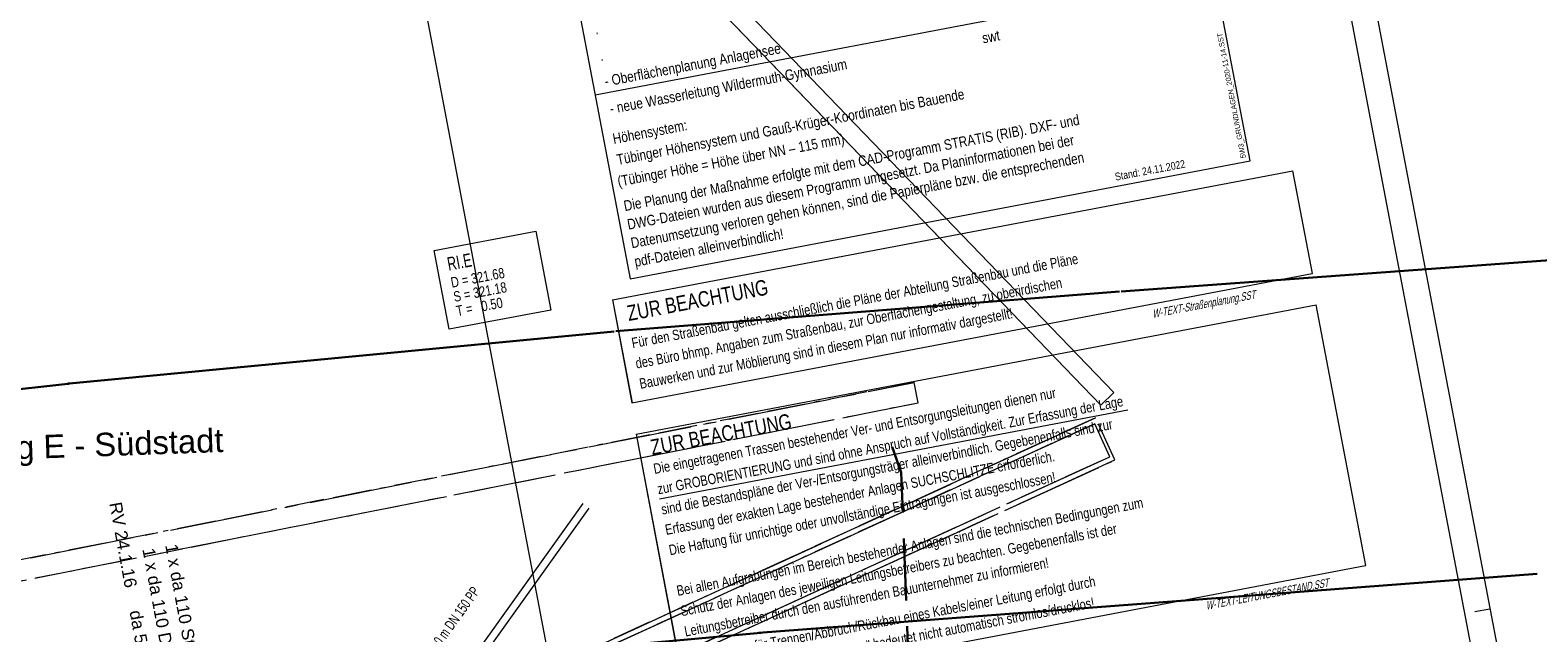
# Model space of a CAD drawing. Extents: x 3503739 to 3504470, y 5375172 to 5375561.
# Tile 129 of 142: x 3504243 to 3504272, y 5375405 to 5375416. Entities that reach past the tile are written whole.
import ezdxf

# ---------------------------------------------------------------- set-up
doc = ezdxf.new("R2010")
doc.units = 0
doc.header["$MEASUREMENT"] = 0
for name, pattern in [('2', [3.4, 1.2, -0.5, 1.2, -0.5]), ('239', [2.09, 0.75, -0.18, 0.75, -0.18, 0.05, -0.18]), ('33', [12, 4, -8]), ('38', [5.5, 4, -0.5, 0.5, -0.5]), ('85', [2.7501, 2.0001, -0.25, 0.25, -0.25])]:
    doc.linetypes.add(name, pattern=pattern)
for name, color, linetype in [('4WB_KANALISATION', 7, 'Continuous'), ('4WP_KANCAD', 7, 'Continuous'), ('_4WP_KANAL_STILL', 7, 'Continuous'), ('_4WP_KANCAD', 7, 'Continuous'), ('_4WP_KANCAD-T', 7, 'Continuous'), ('_4WP_LICHT-KSR', 7, 'Continuous'), ('_4WP_STADT_DATEN', 7, 'Continuous'), ('_4WP_STADT_FTT3', 7, 'Continuous'), ('_4WP_STADT_STROM', 7, 'Continuous'), ('_4WP_STEIGBEZEIC', 7, 'Continuous'), ('_OST_2__CLIPPING', 7, 'Continuous'), ('_OST_2STEMPEL2', 7, 'Continuous'), ('_OST_2STEMPEL3', 7, 'Continuous'), ('_OST_2STEMPEL5', 7, 'Continuous'), ('AUSSCHNITT_OST_2', 7, 'Continuous'), ('K_FLURSTUECKE', 7, 'Continuous'), ('K_GRENZEN-UNABGE', 7, 'Continuous'), ('PUNKTHOEHENATTDEF', 7, 'Continuous'), ('PUNKTNUMMERNATTDEF', 7, 'Continuous'), ('PUNKTSPEZIFIKATION', 7, 'Continuous'), ('V_FAHRBAHNRAND', 7, 'Continuous')]:
    doc.layers.add(name, color=color, linetype=linetype)
doc.styles.add('161', font='TXT', dxfattribs={"width": 0.7, "height": 0.2})
doc.styles.add('162', font='TXT', dxfattribs={"width": 0.7, "height": 0.26})
doc.styles.add('163', font='TXT', dxfattribs={"width": 0.8, "height": 0.2})
doc.styles.add('178', font='ARIAL.TTF', dxfattribs={"height": 0.24})
doc.styles.add('219', font='ARIAL.TTF', dxfattribs={"height": 0.24})
doc.styles.add('434', font='ARIAL.TTF', dxfattribs={"height": 0.24})
doc.styles.add('522', font='ARIAL.TTF', dxfattribs={"height": 0.452686})
doc.styles.add('585', font='TXT', dxfattribs={"width": 0.7, "oblique": 18, "height": 0.16})
doc.styles.add('586', font='TXT', dxfattribs={"width": 0.8, "height": 0.2})
doc.styles.add('587', font='TXT', dxfattribs={"width": 0.8, "height": 0.3})
doc.styles.add('588', font='TXT', dxfattribs={"width": 0.8, "height": 0.2})
doc.styles.add('590', font='TXT', dxfattribs={"width": 0.84, "height": 0.1})
doc.styles.add('591', font='TXT', dxfattribs={"width": 0.84, "height": 0.203})
doc.styles.add('592', font='TXT', dxfattribs={"width": 0.84, "height": 0.203})
doc.styles.add('593', font='TXT', dxfattribs={"width": 0.84, "height": 0.203})
doc.styles.add('594', font='TXT', dxfattribs={"width": 0.84, "height": 0.203})
doc.styles.add('595', font='TXT', dxfattribs={"width": 0.84, "height": 0.15})
doc.styles.add('596', font='TXT', dxfattribs={"width": 0.84, "height": 0.203})
doc.styles.add('608', font='TXT', dxfattribs={"width": 0.7, "oblique": 18, "height": 0.16})
doc.styles.add('609', font='TXT', dxfattribs={"width": 0.8, "height": 0.2})
doc.styles.add('610', font='TXT', dxfattribs={"width": 0.8, "height": 0.3})

# ---------------------------------------------------------------- blocks, each defined once
blk = doc.blocks.new('PUNKT')
blk.add_point((0, 0))
at = {"layer": 'PUNKTHOEHENATTDEF', "linetype": 'Continuous', "flags": 1}
blk.add_attdef('PUNKTHOEHE', (1, -0.5), '', height=0.8, dxfattribs=at)
at = {"layer": 'PUNKTNUMMERNATTDEF', "linetype": 'Continuous', "flags": 1}
blk.add_attdef('PUNKTNUMMER', (1, 0.5), '', height=0.8, dxfattribs=at)
at = {"layer": 'PUNKTSPEZIFIKATION', "linetype": 'Continuous', "flags": 1}
blk.add_attdef('PUNKTSPEZIFIKATION', (1, -1.5), '', height=0.8, dxfattribs=at)
blk = doc.blocks.new('10-UNVERMARKT')
at = {"color": 255, "linetype": '33', "lineweight": 9}
blk.add_circle((0, 0), 0.0789, dxfattribs=at)
at = {"color": 252, "linetype": 'Continuous', "lineweight": 20}
blk.add_circle((0, 0), 0.0325, dxfattribs=at)

msp = doc.modelspace()

# ---------------------------------------------------------------- linework, layer by layer
at = {"layer": '4WB_KANALISATION', "color": 7, "linetype": '85', "lineweight": 13}
for p, q in [((3504236.305, 5375396.416), (3504263.43, 5375408.861)), ((3504236.429, 5375396.362), (3504263.414, 5375408.743)), ((3504236.721, 5375395.726), (3504263.706, 5375408.107)), ((3504236.68, 5375395.597), (3504263.805, 5375408.043))]:
    msp.add_line(p, q, dxfattribs=at)
at = {"layer": '4WP_KANCAD', "color": 7, "linetype": '38', "lineweight": 13}
for p, q in [((3504236.305, 5375396.416), (3504263.43, 5375408.861)), ((3504236.429, 5375396.362), (3504263.414, 5375408.743)), ((3504236.721, 5375395.726), (3504263.706, 5375408.107)), ((3504236.68, 5375395.597), (3504263.805, 5375408.043))]:
    msp.add_line(p, q, dxfattribs=at)
at = {"layer": '_4WP_KANAL_STILL', "color": 7, "linetype": '85', "lineweight": 13}
for p, q in [((3504223.972, 5375402.403), (3504259.924, 5375409.542)), ((3504224.05, 5375402.011), (3504260.002, 5375409.15))]:
    msp.add_line(p, q, dxfattribs=at)
at = {"layer": '_4WP_KANCAD', "color": 1, "linetype": 'Continuous', "lineweight": 13}
msp.add_line((3504249.068, 5375424.12), (3504263.53, 5375409.104), dxfattribs=at)
for points in [[(3504249.068, 5375424.12), (3504263.53, 5375409.104), (3504263.785, 5375409.35), (3504249.323, 5375424.366)], [(3504253.521, 5375407.199), (3504250.011, 5375402.282), (3504250.133, 5375402.194), (3504253.643, 5375407.111)]]:
    msp.add_lwpolyline(points, dxfattribs=at)
at = {"layer": '_4WP_KANCAD', "color": 7, "linetype": '239', "lineweight": 13}
for points in [[(3504224.05, 5375402.011), (3504260.002, 5375409.15), (3504259.924, 5375409.542), (3504223.972, 5375402.403)], [(3504236.68, 5375395.597), (3504263.805, 5375408.043), (3504263.43, 5375408.861), (3504236.305, 5375396.416)], [(3504236.721, 5375395.726), (3504263.706, 5375408.107), (3504263.414, 5375408.743), (3504236.429, 5375396.362)]]:
    msp.add_lwpolyline(points, dxfattribs=at)
at = {"layer": '_4WP_KANCAD-T', "color": 7, "linetype": 'Continuous', "lineweight": 13}
msp.add_lwpolyline([(3504250.646, 5375412.097), (3504252.611, 5375412.47), (3504252.9, 5375410.943), (3504250.935, 5375410.57), (3504250.646, 5375412.097)], dxfattribs=at)
at = {"layer": '_4WP_KANCAD-T', "color": 1, "linetype": 'Continuous', "lineweight": 20}
msp.add_lwpolyline([(3504250.646, 5375412.097), (3504252.611, 5375412.47), (3504252.9, 5375410.943), (3504250.935, 5375410.57), (3504250.646, 5375412.097)], dxfattribs=at)
at = {"layer": '_4WP_LICHT-KSR', "color": 190, "linetype": '2', "lineweight": 30}
msp.add_lwpolyline([(3504244.881, 5375394.186), (3504247.84, 5375394.303), (3504259.726, 5375396.4, 0.147968), (3504260.242, 5375396.662), (3504260.487, 5375396.895, 0.260423), (3504260.775, 5375397.828), (3504259.898, 5375401.929), (3504259.676, 5375407.804), (3504259.5, 5375408.299)], format="xyb", dxfattribs=at)
at = {"layer": '_OST_2__CLIPPING', "color": 7, "linetype": 'Continuous', "lineweight": 9}
msp.add_line((3504243.284, 5375454.594), (3504258.767, 5375373.153), dxfattribs=at)
at = {"layer": '_OST_2STEMPEL2', "color": 7, "linetype": 'Continuous', "lineweight": 13}
for p, q in [((3504254.55, 5375408.545), (3504267.697, 5375411.044)), ((3504268.655, 5375406.005), (3504267.697, 5375411.044)), ((3504255.005, 5375407.293), (3504264.058, 5375409.014)), ((3504254.55, 5375408.545), (3504255.508, 5375403.505)), ((3504255.502, 5375403.504), (3504268.649, 5375406.004))]:
    msp.add_line(p, q, dxfattribs=at)
at = {"layer": '_OST_2STEMPEL2', "color": 7, "linetype": 'Continuous', "lineweight": 9}
for p, q in [((3504254.55, 5375408.545), (3504255.502, 5375403.504)), ((3504268.649, 5375406.004), (3504268.655, 5375406.005))]:
    msp.add_line(p, q, dxfattribs=at)
at = {"layer": '_OST_2STEMPEL3', "color": 7, "linetype": 'Continuous', "lineweight": 9}
for p, q in [((3504266.417, 5375413.825), (3504262.498, 5375434.436)), ((3504250.518, 5375432.158), (3504254.436, 5375411.547)), ((3504253.76, 5375415.104), (3504265.741, 5375417.382)), ((3504254.436, 5375411.547), (3504266.417, 5375413.825))]:
    msp.add_line(p, q, dxfattribs=at)
at = {"layer": '_OST_2STEMPEL5', "color": 7, "linetype": 'Continuous', "lineweight": 13}
for p, q in [((3504254.097, 5375411.138), (3504267.244, 5375413.637)), ((3504267.622, 5375411.65), (3504267.244, 5375413.637)), ((3504254.469, 5375409.149), (3504267.616, 5375411.648)), ((3504254.097, 5375411.138), (3504254.475, 5375409.15))]:
    msp.add_line(p, q, dxfattribs=at)
at = {"layer": '_OST_2STEMPEL5', "color": 7, "linetype": 'Continuous', "lineweight": 9}
for p, q in [((3504267.616, 5375411.648), (3504267.622, 5375411.65)), ((3504254.097, 5375411.138), (3504254.469, 5375409.149))]:
    msp.add_line(p, q, dxfattribs=at)
at = {"layer": 'AUSSCHNITT_OST_2', "color": 7, "linetype": 'Continuous', "lineweight": 9}
for p, q in [((3504260.914, 5375458.505), (3504276.602, 5375375.983)), ((3504260.516, 5375457.921), (3504276.017, 5375376.381)), ((3504271.055, 5375405.161), (3504270.76, 5375405.105))]:
    msp.add_line(p, q, dxfattribs=at)
at = {"layer": 'K_FLURSTUECKE', "color": 252, "linetype": 'Continuous', "lineweight": 30}
for p, q in [((3504263.926, 5375411.301), (3504273.634, 5375412.009)), ((3504273.634, 5375412.009), (3504263.926, 5375411.301)), ((3504263.926, 5375411.301), (3504273.634, 5375412.009)), ((3504273.634, 5375412.009), (3504263.926, 5375411.301)), ((3504254.156, 5375410.531), (3504263.894, 5375411.299)), ((3504263.894, 5375411.299), (3504254.156, 5375410.531)), ((3504254.156, 5375410.531), (3504263.894, 5375411.299)), ((3504263.894, 5375411.299), (3504254.156, 5375410.531)), ((3504243.596, 5375409.522), (3504254.124, 5375410.528)), ((3504254.124, 5375410.528), (3504243.596, 5375409.522)), ((3504243.596, 5375409.522), (3504254.124, 5375410.528)), ((3504254.124, 5375410.528), (3504243.596, 5375409.522)), ((3504234.456, 5375408.512), (3504243.564, 5375409.518)), ((3504243.564, 5375409.518), (3504234.456, 5375408.512)), ((3504234.456, 5375408.512), (3504243.564, 5375409.518)), ((3504243.564, 5375409.518), (3504234.456, 5375408.512)), ((3504271.964, 5375405.839), (3504256.916, 5375404.701)), ((3504256.916, 5375404.701), (3504271.964, 5375405.839)), ((3504271.964, 5375405.839), (3504256.916, 5375404.701)), ((3504256.916, 5375404.701), (3504271.964, 5375405.839))]:
    msp.add_line(p, q, dxfattribs=at)
at = {"layer": 'V_FAHRBAHNRAND', "color": 250, "linetype": 'Continuous', "lineweight": 30}
msp.add_line((3504256.964, 5375404.702, 321.384), (3504249.17, 5375403.996, 321.437), dxfattribs=at)
msp.add_line((3504256.964, 5375404.702, 321.384), (3504249.17, 5375403.996, 321.437), dxfattribs=at)

# ---------------------------------------------------------------- block references
at = {"layer": 'K_GRENZEN-UNABGE', "color": 252, "xscale": 0.2, "yscale": 0.2}
msp.add_blockref('10-UNVERMARKT', (3504243.58, 5375409.52), dxfattribs=at)
msp.add_blockref('10-UNVERMARKT', (3504243.58, 5375409.52), dxfattribs=at)
at = {"layer": 'K_GRENZEN-UNABGE', "color": 252}
msp.add_blockref('PUNKT', (3504243.58, 5375409.52), dxfattribs=at)
msp.add_blockref('PUNKT', (3504243.58, 5375409.52), dxfattribs=at)

# ---------------------------------------------------------------- texts
at = {"layer": '_4WP_KANCAD-T', "color": 1, "linetype": 'Continuous'}
for s, height, rotation, style, width, p in [('RI.E', 0.26, 10.737, '162', 0.7, (3504250.928, 5375411.701)), ('D = 321.68', 0.2, 10.737, '163', 0.8, (3504250.99, 5375411.373)), ('S = 321.18', 0.2, 10.737, '163', 0.8, (3504251.042, 5375411.098)), ('T =   0.50', 0.2, 10.737, '163', 0.8, (3504251.094, 5375410.823)), ('<-- 14.8 % 6.0 m DN 150 PP', 0.2, 54.4789, '161', 0.7, (3504250.159, 5375403.565))]:
    msp.add_text(s, height=height, rotation=rotation, dxfattribs=dict(at, style=style, width=width)).set_placement(p)
at = {"layer": '_4WP_STADT_DATEN', "color": 7, "linetype": 'Continuous', "style": '434'}
msp.add_text('1 x da 110 Daten', height=0.24, rotation=280.4654, dxfattribs=at).set_placement((3504245.007, 5375406.317))
at = {"layer": '_4WP_STADT_FTT3', "color": 1, "linetype": 'Continuous', "style": '178'}
for s, p in [('RV 24.1.16', (3504244.368, 5375407.205)), ('da 50 FTTB', (3504244.757, 5375405.114))]:
    msp.add_text(s, height=0.24, rotation=280.4654, dxfattribs=at).set_placement(p)
at = {"layer": '_4WP_STADT_STROM', "color": 7, "linetype": 'Continuous', "style": '219'}
msp.add_text('1 x da 110 Strom', height=0.24, rotation=280.4654, dxfattribs=at).set_placement((3504245.448, 5375406.395))
at = {"layer": '_4WP_STEIGBEZEIC', "color": 250, "linetype": 'Continuous', "style": '522'}
msp.add_text('Steig E - Südstadt', height=0.45269, rotation=2.04, dxfattribs=at).set_placement((3504241.487, 5375408.017))
at = {"layer": '_OST_2STEMPEL2', "color": 7, "linetype": 'Continuous', "width": 0.8}
for s, height, style, p in [('Die eingetragenen Trassen bestehender Ver- und Entsorgungsleitungen dienen nur', 0.2, '586', (3504254.907, 5375407.771)), ('zur GROBORIENTIERUNG und sind ohne Anspruch auf Vollständigkeit. Zur Erfassung der Lage', 0.2, '586', (3504254.982, 5375407.378)), ('ZUR BEACHTUNG', 0.3, '587', (3504254.862, 5375408.135)), ('sind die Bestandspläne der Ver-/Entsorgungsträger alleinverbindlich. Gegebenenfalls sind zur', 0.2, '586', (3504255.057, 5375406.985)), ('Erfassung der exakten Lage bestehender Anlagen SUCHSCHLITZE erforderlich.', 0.2, '586', (3504255.132, 5375406.592)), ('Die Haftung für unrichtige oder unvollständige Eintragungen ist ausgeschlossen!', 0.2, '586', (3504255.206, 5375406.199)), ('Bei allen Aufgrabungen im Bereich bestehender Anlagen sind die technischen Bedingungen zum', 0.2, '586', (3504255.356, 5375405.413)), ('Schutz der Anlagen des jeweiligen Leitungsbetreibers zu beachten. Gegebenenfalls ist der', 0.2, '586', (3504255.43, 5375405.02)), ('Leitungsbetreiber durch den ausführenden Bauunternehmer zu informieren!', 0.2, '586', (3504255.505, 5375404.627))]:
    msp.add_text(s, height=height, rotation=10.764, dxfattribs=dict(at, style=style)).set_placement(p)
at = {"layer": '_OST_2STEMPEL2', "color": 1, "linetype": 'Continuous', "style": '588', "width": 0.8}
for s, p in [('Die Freigabe für Trennen/Abbruch/Rückbau eines Kabels/einer Leitung erfolgt durch', (3504255.603, 5375404.112)), ('den Leitungsträger.    "funktionnslos" bedeutet nicht automatisch stromlos/drucklos!', (3504255.678, 5375403.719))]:
    msp.add_text(s, height=0.2, rotation=10.764, dxfattribs=at).set_placement(p)
at = {"layer": '_OST_2STEMPEL2', "color": 7, "linetype": 'Continuous', "style": '585', "oblique": 18, "width": 0.7}
msp.add_text('W-TEXT-LEITUNGSBESTAND.SST', height=0.16, rotation=10.764, dxfattribs=at).set_placement((3504265.572, 5375405.144))
at = {"layer": '_OST_2STEMPEL3', "color": 7, "linetype": 'Continuous', "width": 0.84}
for s, height, rotation, style, p in [('.', 0.203, 10.764, '592', (3504253.769, 5375416.27)), ('swt', 0.203, 10.764, '592', (3504261.259, 5375416.097)), ('- Oberflächenplanung Anlagensee', 0.203, 10.764, '592', (3504253.96, 5375415.263)), ('.', 0.203, 10.764, '592', (3504253.866, 5375415.756)), ('- neue Wasserleitung Wildermuth-Gymnasium', 0.203, 10.764, '592', (3504254.061, 5375414.733)), ('5W3_GRUNDLAGEN_2020-11-14.SST', 0.1, 100.764, '590', (3504266.338, 5375413.886)), ('Die Planung der Maßnahme erfolgte mit dem CAD-Programm STRATIS (RIB). DXF- und', 0.203, 10.764, '591', (3504254.333, 5375412.854)), ('DWG-Dateien wurden aus diesem Programm umgesetzt. Da Planinformationen bei der', 0.203, 10.764, '591', (3504254.401, 5375412.495)), ('Datenumsetzung verloren gehen können, sind die Papierpläne bzw. die entsprechenden', 0.203, 10.764, '591', (3504254.469, 5375412.136)), ('pdf-Dateien alleinverbindlich!', 0.203, 10.764, '591', (3504254.538, 5375411.777))]:
    msp.add_text(s, height=height, rotation=rotation, dxfattribs=dict(at, style=style)).set_placement(p)
at = {"layer": '_OST_2STEMPEL3', "color": 1, "linetype": 'Continuous', "width": 0.84}
for s, style, p in [('Tübinger Höhensystem und Gauß-Krüger-Koordinaten bis Bauende', '594', (3504254.197, 5375413.748)), ('Höhensystem:', '593', (3504254.12, 5375414.151)), ('(Tübinger Höhe = Höhe über NN – 115 mm)', '596', (3504254.213, 5375413.328))]:
    msp.add_text(s, height=0.203, rotation=10.764, dxfattribs=dict(at, style=style)).set_placement(p)
at = {"layer": '_OST_2STEMPEL3', "color": 253, "linetype": 'Continuous', "style": '595', "width": 0.84}
msp.add_text('Stand: 24.11.2022', height=0.15, rotation=10.764, dxfattribs=at).set_placement((3504263.822, 5375413.443))
at = {"layer": '_OST_2STEMPEL5', "color": 1, "linetype": 'Continuous', "style": '609', "width": 0.8}
for s, p in [('Für den Straßenbau gelten ausschließlich die Pläne der Abteilung Straßenbau und die Pläne', (3504254.485, 5375410.203)), ('des Büro bhmp. Angaben zum Straßenbau, zur Oberflächengestaltung, zu oberirdischen', (3504254.56, 5375409.81)), ('Bauwerken und zur Möblierung sind in diesem Plan nur informativ dargestellt!', (3504254.635, 5375409.417))]:
    msp.add_text(s, height=0.2, rotation=10.764, dxfattribs=at).set_placement(p)
at = {"layer": '_OST_2STEMPEL5', "color": 7, "linetype": 'Continuous', "style": '610', "width": 0.8}
msp.add_text('ZUR BEACHTUNG', height=0.3, rotation=10.764, dxfattribs=at).set_placement((3504254.409, 5375410.729))
at = {"layer": '_OST_2STEMPEL5', "color": 7, "linetype": 'Continuous', "style": '608', "oblique": 18, "width": 0.7}
msp.add_text('W-TEXT-Straßenplanung.SST', height=0.16, rotation=10.764, dxfattribs=at).set_placement((3504264.539, 5375410.789))

doc.saveas('drawing.dxf')
